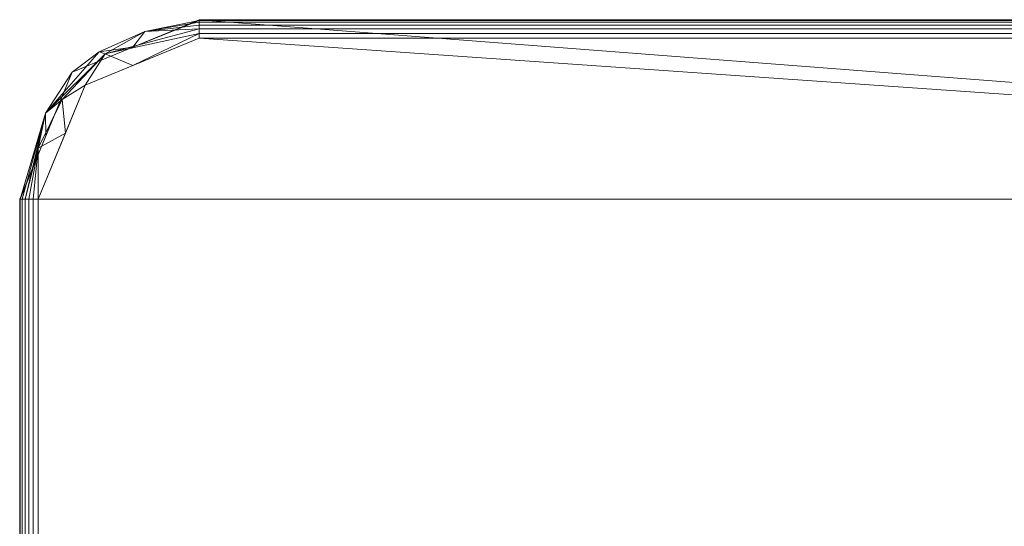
# Model space of a CAD drawing. Header units: millimetres. Extents: x -70 to 70, y -98 to 85.
# Tile 251 of 256: x -70 to -15, y 57 to 85. Entities that reach past the tile are written whole.
import ezdxf

# ---------------------------------------------------------------- set-up
doc = ezdxf.new("R2010")
doc.units = ezdxf.units.MM
doc.layers.add('M-520-M_DRAINAGE_FW', color=2, linetype='Continuous', lineweight=30)

# ---------------------------------------------------------------- blocks, each defined once
blk = doc.blocks.new('FFAS1622-708500ZC0 - Kastello Concealed Shower Mixer W_o U-Box-3842-3D View 1')
at = {"layer": 'M-520-M_DRAINAGE_FW', "lineweight": 9}
mesh = blk.add_polyface(dxfattribs=at)
corners = [(-60, 85, 8.976), (-60, 85), (-67.071, 82.071), (-70, 75), (-70, 75, 8.976), (-67.071, 82.071, 8.976)]
mesh.append_faces([[corners[k] for k in face] for face in [(5, 0, 1, 2), (2, 3, 4, 5)]], dxfattribs={"vtx3": -1})
mesh = blk.add_polyface(dxfattribs=at)
corners = [(-60, 83.976, 10), (-60, 84.241, 9.965), (-60, 84.488, 9.863), (-60, 84.7, 9.7), (-60, 84.863, 9.488), (-60, 84.965, 9.241), (-60, 85, 8.976), (-67.071, 82.071, 8.976), (-70, 75, 8.976), (-69.965, 75, 9.241), (-69.863, 75, 9.488), (-69.7, 75, 9.7), (-69.488, 75, 9.863), (-69.241, 75, 9.965), (-68.976, 75, 10), (-66.347, 81.347, 10), (-65.233, 83.105, 9.749), (-68.567, 79.786, 9.565), (-63.687, 83.473, 8.976), (-63.687, 82.449, 10), (-67.449, 78.687, 10), (-67.633, 80.557, 9.888), (-68.963, 77.85, 9.906), (-65.567, 83.214, 9.365), (-63.029, 84.34, 9.558), (-68.536, 78.536, 8.976)]
mesh.append_faces([[corners[k] for k in face] for face in [(7, 23, 18)]], dxfattribs={"vtx0": -1, "vtx1": -1})
mesh.append_faces([[corners[k] for k in face] for face in [(24, 5, 18), (23, 17, 16), (21, 16, 17), (16, 19, 1), (24, 18, 23), (24, 16, 2), (24, 23, 16), (17, 11, 22), (17, 22, 21), (17, 23, 7), (22, 20, 21), (17, 25, 9), (16, 21, 15)]], dxfattribs={"vtx0": -1, "vtx1": -1, "vtx2": -1})
mesh.append_faces([[corners[k] for k in face] for face in [(17, 10, 11), (16, 1, 2), (24, 3, 4), (24, 2, 3), (22, 11, 12), (24, 4, 5), (22, 12, 13), (22, 13, 14), (17, 7, 25)]], dxfattribs={"vtx0": -1, "vtx2": -1})
mesh.append_faces([[corners[k] for k in face] for face in [(8, 9, 25)]], dxfattribs={"vtx1": -1})
mesh.append_faces([[corners[k] for k in face] for face in [(15, 19, 16), (9, 10, 17), (20, 15, 21), (14, 20, 22)]], dxfattribs={"vtx1": -1, "vtx2": -1})
mesh.append_faces([[corners[k] for k in face] for face in [(19, 0, 1), (5, 6, 18)]], dxfattribs={"vtx2": -1})
mesh = blk.add_polyface(dxfattribs=at)
corners = [(-60, -85), (-67.071, -82.071), (-70, -75), (-70, 75), (-67.071, 82.071), (-60, 85), (60, 85), (67.071, 82.071), (70, 75), (70, -75), (67.071, -82.071), (60, -85)]
mesh.append_faces([[corners[k] for k in face] for face in [(3, 8, 9, 2)]], dxfattribs={"vtx0": -1, "vtx2": -1})
mesh.append_faces([[corners[k] for k in face] for face in [(6, 7, 8, 5), (0, 1, 2, 11)]], dxfattribs={"vtx2": -1})
mesh.append_faces([[corners[k] for k in face] for face in [(3, 4, 5, 8), (9, 10, 11, 2)]], dxfattribs={"vtx2": -1, "vtx3": -1})
mesh = blk.add_polyface(dxfattribs=at)
corners = [(60, 85, 8.976), (60, 85), (-60, 85), (-60, 85, 8.976)]
mesh.append_faces([[corners[k] for k in face] for face in [(0, 1, 2, 3)]])
mesh = blk.add_polyface(dxfattribs=at)
corners = [(60, 83.976, 10), (60, 84.241, 9.965), (60, 84.488, 9.863), (60, 84.7, 9.7), (60, 84.863, 9.488), (60, 84.965, 9.241), (60, 85, 8.976), (-60, 85, 8.976), (-60, 84.965, 9.241), (-60, 84.863, 9.488), (-60, 84.7, 9.7), (-60, 84.488, 9.863), (-60, 84.241, 9.965), (-60, 83.976, 10)]
mesh.append_faces([[corners[k] for k in face] for face in [(7, 8, 5, 6)]], dxfattribs={"vtx1": -1})
mesh.append_faces([[corners[k] for k in face] for face in [(8, 9, 4, 5), (3, 4, 9, 10), (11, 12, 1, 2), (2, 3, 10, 11)]], dxfattribs={"vtx1": -1, "vtx3": -1})
mesh.append_faces([[corners[k] for k in face] for face in [(12, 13, 0, 1)]], dxfattribs={"vtx3": -1})
mesh = blk.add_polyface(dxfattribs=at)
corners = [(-68.976, -75, 10), (-66.347, -81.347, 10), (-60, -83.976, 10), (60, -83.976, 10), (66.347, -81.347, 10), (68.976, -75, 10), (68.976, 75, 10), (66.347, 81.347, 10), (60, 83.976, 10), (-60, 83.976, 10), (-66.347, 81.347, 10), (-68.976, 75, 10)]
mesh.append_faces([[corners[k] for k in face] for face in [(5, 6, 11, 0)]], dxfattribs={"vtx1": -1, "vtx3": -1})
mesh.append_faces([[corners[k] for k in face] for face in [(9, 10, 11, 6), (3, 4, 5, 0)]], dxfattribs={"vtx2": -1, "vtx3": -1})
mesh.append_faces([[corners[k] for k in face] for face in [(6, 7, 8, 9), (0, 1, 2, 3)]], dxfattribs={"vtx3": -1})
mesh = blk.add_polyface(dxfattribs=at)
corners = [(-70, -75), (-70, -75, 8.976), (-70, 75, 8.976), (-70, 75)]
mesh.append_faces([[corners[k] for k in face] for face in [(2, 3, 0, 1)]])
mesh = blk.add_polyface(dxfattribs=at)
corners = [(-70, -75, 8.976), (-69.965, -75, 9.241), (-69.863, -75, 9.488), (-69.7, -75, 9.7), (-69.488, -75, 9.863), (-69.241, -75, 9.965), (-68.976, -75, 10), (-68.976, 75, 10), (-69.241, 75, 9.965), (-69.488, 75, 9.863), (-69.7, 75, 9.7), (-69.863, 75, 9.488), (-69.965, 75, 9.241), (-70, 75, 8.976)]
mesh.append_faces([[corners[k] for k in face] for face in [(0, 1, 12, 13)]], dxfattribs={"vtx1": -1})
mesh.append_faces([[corners[k] for k in face] for face in [(1, 2, 11, 12), (10, 11, 2, 3), (4, 5, 8, 9), (9, 10, 3, 4)]], dxfattribs={"vtx1": -1, "vtx3": -1})
mesh.append_faces([[corners[k] for k in face] for face in [(5, 6, 7, 8)]], dxfattribs={"vtx3": -1})

msp = doc.modelspace()

# ---------------------------------------------------------------- block references
at = {"layer": 'M-520-M_DRAINAGE_FW', "lineweight": 9}
msp.add_blockref('FFAS1622-708500ZC0 - Kastello Concealed Shower Mixer W_o U-Box-3842-3D View 1', (0, 0), dxfattribs=at)

doc.saveas('drawing.dxf')
